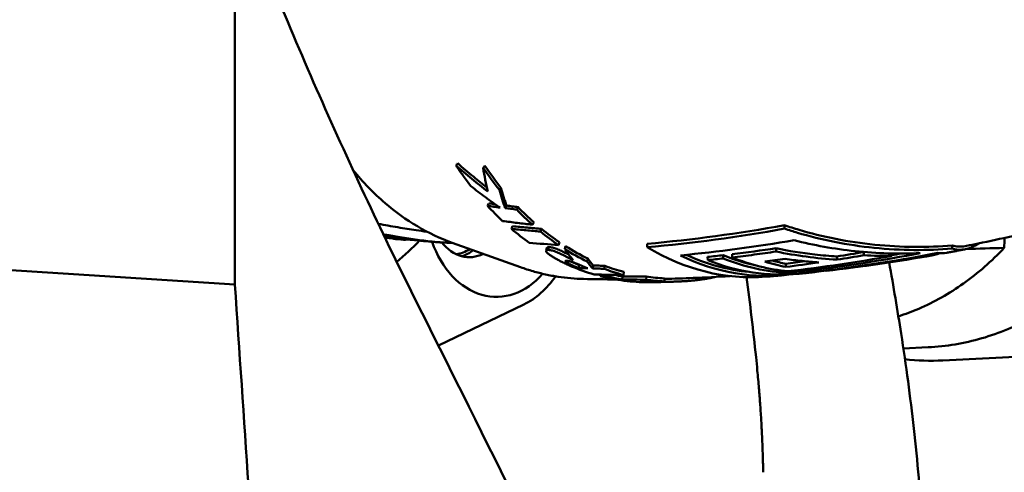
# Model space of a CAD drawing. Header units: millimetres. Extents: x 0 to 4878, y -120 to 1682.
# Tile 210 of 213: x 1216 to 1248, y 1319 to 1334. Entities that reach past the tile are written whole.
import ezdxf

# ---------------------------------------------------------------- set-up
doc = ezdxf.new("R2010")
doc.units = ezdxf.units.MM
doc.header["$LTSCALE"] = 2
doc.layers.add('Sichtbar (ISO)', color=7, linetype='Continuous', lineweight=50)

msp = doc.modelspace()

# ---------------------------------------------------------------- linework, layer by layer
at = {"layer": 'Sichtbar (ISO)'}
for p, q in [((1223.3564, 1325.1958), (1223.3564, 1337.9634)), ((1231.4366, 1329.0319), (1231.3819, 1328.9655)), ((1231.9578, 1328.322), (1231.9079, 1328.2491)), ((1231.5667, 1327.815), (1231.52, 1327.7376)), ((1232.1371, 1327.7427), (1232.0916, 1327.6645)), ((1232.51, 1327.6933), (1232.4652, 1327.6146)), ((1223.3564, 1325.1958), (1189.5385, 1327.3311)), ((1233.0159, 1327.2069), (1232.9757, 1327.1237)), ((1232.334, 1327.0757), (1232.2944, 1326.9915)), ((1233.2714, 1326.9892), (1233.2336, 1326.904)), ((1241.1218, 1326.9974), (1241.1204, 1327.1092)), ((1228.4596, 1326.6807), (1228.2106, 1326.7007)), ((1228.601, 1326.6578), (1228.8355, 1326.6389)), ((1228.8625, 1326.6373), (1228.8651, 1326.6723)), ((1229.3193, 1326.6116), (1228.8668, 1326.6479)), ((1230.381, 1326.5421), (1232.5933, 1325.7497)), ((1233.8521, 1326.5567), (1233.8197, 1326.4675)), ((1236.6824, 1326.3981), (1236.681, 1326.5084)), ((1233.4132, 1326.2863), (1233.4437, 1326.3767)), ((1234.048, 1326.4287), (1234.0174, 1326.3384)), ((1239.4293, 1326.0676), (1239.428, 1326.1727)), ((1240.8485, 1326.2571), (1240.8471, 1326.3625)), ((1243.6868, 1326.1397), (1243.6856, 1326.2414)), ((1244.5897, 1326.116), (1244.5888, 1326.1946)), ((1246.5398, 1326.3518), (1246.5385, 1326.4525)), ((1248.2262, 1326.3746), (1248.2263, 1326.3746)), ((1234.7627, 1326.0315), (1234.7387, 1325.9375)), ((1238.6385, 1325.9799), (1238.6371, 1326.0848)), ((1239.1442, 1326.0345), (1239.1429, 1326.1395)), ((1241.1691, 1325.7615), (1241.1678, 1325.8628)), ((1242.8188, 1325.9951), (1242.8176, 1326.0967)), ((1245.7944, 1326.1253), (1245.794, 1326.1577)), ((1234.4849, 1325.8231), (1234.4642, 1325.7273)), ((1234.9412, 1325.8068), (1234.9215, 1325.7108)), ((1235.3091, 1325.7964), (1235.2901, 1325.7002)), ((1235.9274, 1325.5964), (1235.9141, 1325.4984)), ((1241.2641, 1325.5683), (1241.2634, 1325.6244)), ((1242.461, 1325.6344), (1242.4609, 1325.6455)), ((1235.1688, 1325.5114), (1235.1622, 1325.4633)), ((1235.4037, 1325.5062), (1235.397, 1325.455)), ((1235.8836, 1325.4539), (1235.8751, 1325.3547)), ((1236.6565, 1325.4463), (1236.6499, 1325.3469)), ((1236.8921, 1325.2668), (1236.8921, 1325.2667)), ((1236.9506, 1325.2865), (1236.9509, 1325.2678)), ((1237.2438, 1325.3904), (1237.2427, 1325.2905)), ((1232.6965, 1324.5463), (1229.9328, 1323.2174)), ((1244.9624, 1323.1246), (1245.7653, 1323.1633)), ((1246.2411, 1322.7358), (1249.8838, 1322.9118))]:
    msp.add_line(p, q, dxfattribs=at)
for centre, major_axis, ratio, start_param, end_param in [((1237.3696, 1336.2307), (0.3033, -10.845), 0.7420657, 5.4173216, 5.5086236), ((1237.37, 1336.2312), (-0.3061, 10.9458), 0.7420657, 2.2757322, 2.3670274), ((1239.8443, 1337.7761), (-5.8868, -12.3729), 0.4663241, 5.7813656, 5.8544099), ((1236.6356, 1336.2174), (0.1874, -10.9524), 0.7470026, 5.5850208, 5.6595745), ((1237.3698, 1336.2311), (-0.323, 10.945), 0.7428362, 2.4549111, 2.5314073), ((1237.3695, 1336.2305), (0.3201, -10.8443), 0.7428362, 5.5965019, 5.6730033), ((1236.6356, 1336.2176), (0.1858, -10.9526), 0.7469104, 5.7012402, 5.7826787), ((1237.3698, 1336.2312), (-0.3325, 10.9448), 0.7434144, 2.5679714, 2.6496431), ((1237.3696, 1336.2307), (0.3295, -10.8443), 0.7434144, 5.7095621, 5.7912378), ((1228.4902, 1341.0612), (0.1507, -14.4039), 0.2125285, 6.2159628, 6.2569496), ((1223.8919, 1335.9776), (0.2216, -11.7979), 0.7464272, 0.5369135, 0.6396448), ((1228.6588, 1341.0695), (0.2403, -14.4326), 0.2127099, 6.219098, 6.2712853), ((1231.7896, 1327.8417), (0.0573, -3.0494), 0.7464272, 5.12844, 6.9844192), ((1230.9247, 1327.8255), (0.0329, -1.7497), 0.7464272, 5.5144014, 6.6194605), ((1243.9639, 1412.8784), (-16.1106, -85.6464), 0.7677636, 0.0757093, 0.0898674), ((1230.3922, 1327.8156), (0.031, -1.6497), 0.7464272, 0.0716735, 0.4464931), ((1230.3924, 1327.8155), (0.0329, -1.7497), 0.7464272, 0.2052251, 0.5091815), ((1238.5804, 1339.0396), (-3.2047, -13.7493), 0.352468, 5.9641553, 6.0377834), ((1237.3699, 1336.2316), (0.3403, -10.945), 0.7440268, 5.8175048, 5.9127003), ((1237.37, 1336.2319), (0.3372, -10.8453), 0.7440268, 5.8175066, 5.9126993), ((1239.9518, 1336.2792), (0.2038, -10.8522), 0.7464272, 5.8427015, 6.3293854), ((1234.2848, 1441.2838), (0.8556, -115.8206), 0.6654344, 0.099832, 0.1111707), ((1244.4975, 1340.3119), (0.7185, -14.0774), 0.9895844, 6.1734144, 6.1757594), ((1238.5978, 1340.3396), (-2.9413, -14.9682), 0.2657597, 6.0328548, 6.0881152), ((1240.4582, 1336.2887), (0.2032, -10.8184), 0.7464272, 5.9174908, 6.3672466), ((1240.4582, 1336.2887), (0.2013, -10.7183), 0.7464272, 5.9386732, 6.1981787), ((1233.0868, 1437.5851), (0.8464, -111.8647), 0.6654441, 0.0632742, 0.0700889), ((1240.9006, 1336.297), (0.2026, -10.7848), 0.7464272, 5.9732706, 6.3430612), ((1241.407, 1336.3065), (0.1999, -10.6416), 0.7464272, 5.9690838, 6.1068419), ((1241.407, 1336.3065), (0.2018, -10.7417), 0.7464272, 5.9720234, 6.2402202), ((1241.6924, 1336.3119), (0.2013, -10.7153), 0.7464272, 5.9712519, 6.2005106), ((1233.6111, 1439.4861), (0.8703, -113.9581), 0.6654474, 0.0792941, 0.087989), ((1242.1987, 1336.3214), (0.2003, -10.6644), 0.7464272, 6.0411628, 6.1283563), ((1242.1987, 1336.3214), (0.1984, -10.5642), 0.7464272, 6.0706791, 6.1269567), ((1234.2687, 1441.4344), (0.8663, -115.9719), 0.6654396, 0.0782874, 0.0862517), ((1234.2546, 1441.4584), (0.8918, -116.0968), 0.6654495, 0.078072, 0.0919381), ((1234.8138, 1442.414), (0.8849, -117.1308), 0.6654437, 0.0710855, 0.1143934), ((1234.2991, 1441.3183), (0.8291, -115.9562), 0.6654194, 0.0998914, 0.1112168), ((1244.4896, 1340.3467), (0.7271, -14.2128), 0.9895841, 6.174508, 6.2386503), ((1236.6355, 1336.2177), (0.1834, -10.9528), 0.7466813, 5.9633583, 6.0555708), ((1235.2804, 1328.3019), (-12.0025, 0.3216), 0.2165958, 1.5085439, 1.5334863), ((1237.3697, 1336.2313), (0.3479, -10.9443), 0.7449143, 5.9828377, 6.0611888), ((1237.3697, 1336.2311), (0.3448, -10.8443), 0.7449143, 5.9828373, 6.0611893), ((1241.407, 1336.3065), (0.2018, -10.7417), 0.7464272, 0.0278826, 0.1066357), ((1231.7896, 1327.8417), (0.0657, -3.4994), 0.7464272, 0.32933, 0.8063133), ((1234.6644, 1336.1799), (0.203, -10.8104), 0.7464272, 6.2534392, 6.2534409), ((1239.1963, 1420.5897), (-6.5301, -94.9622), 0.7678136, 0.0315394, 0.0444709), ((1235.3237, 1325.8551), (-4.5677, 0.1581), 0.0869452, 1.5384484, 1.5898559), ((1236.8064, 1336.2204), (0.2221, -10.9515), 0.7463334, 6.0827833, 6.1418659), ((1236.8065, 1336.2206), (0.2201, -10.8518), 0.7463334, 6.110397, 6.141865), ((1238.852, 1405.8487), (-5.9897, -80.3557), 0.8099038, 0.0462107, 0.0580762), ((1238.7804, 1406.0484), (-5.7713, -80.467), 0.8089275, 0.0440887, 0.0559256), ((1237.1451, 1405.9053), (-2.2844, -80.6008), 0.811149, 0.0245581, 0.0364173), ((1236.8064, 1336.2205), (0.2222, -10.9517), 0.7464213, 6.2144734, 6.2736742), ((1237.3697, 1336.2312), (0.3523, -10.9442), 0.7458914, 6.1518592, 6.2245196), ((1237.3697, 1336.2313), (0.349, -10.8443), 0.7458914, 6.1518595, 6.2245192), ((1236.8398, 1325.3611), (-2.2505, -0.0353), 0.0422659, 1.5147404, 1.6195157), ((1235.3443, 1408.6131), (1.4847, -83.3476), 0.8044418, 0.0009399, 0.0016621), ((1235.3443, 1408.6131), (1.4847, -83.3476), 0.8044418, 0.001817, 0.0088334)]:
    msp.add_ellipse(centre, major_axis=major_axis, ratio=ratio, start_param=start_param, end_param=end_param, dxfattribs=at)
for points, knots in [([(1223.3564, 1337.9634), (1224.2852, 1335.5116), (1225.2695, 1333.143), (1227.3086, 1328.5573), (1228.3758, 1326.3184), (1229.4588, 1324.1623)], [-1.9121213, -1.9121213, -1.9121213, -1.9121213, -0.9646412, -0.9646412, -0.0000025, -0.0000025, -0.0000025, -0.0000025]), ([(1246.963, 1326.434), (1247.7092, 1326.5805), (1248.4465, 1326.7408), (1249.8998, 1327.0871), (1250.6158, 1327.273), (1252.0233, 1327.6681), (1252.7149, 1327.8772), (1254.0709, 1328.316), (1254.7353, 1328.5458), (1256.0348, 1329.023), (1256.6697, 1329.2705), (1257.289, 1329.5254)], [7.99366249, 7.99366249, 7.99366249, 7.99366249, 8.02403776, 8.02403776, 8.05441303, 8.05441303, 8.0847883, 8.0847883, 8.11516357, 8.11516357, 8.14553884, 8.14553884, 8.14553884, 8.14553884]), ([(1230.5609, 1329.1103), (1230.5515, 1329.0995), (1230.5422, 1329.0886), (1230.5235, 1329.0667), (1230.5142, 1329.0558), (1230.5049, 1329.0449)], [-0.0099994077, -0.0099994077, -0.0099994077, -0.0099994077, -0.0050042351, -0.0050042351, -0.000012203, -0.000012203, -0.000012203, -0.000012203]), ([(1230.5049, 1329.0449), (1230.5813, 1328.9282), (1230.6596, 1328.8137), (1230.8195, 1328.5892), (1230.9012, 1328.4792), (1230.9847, 1328.3715)], [0, 0, 0, 0, 0.046302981, 0.046302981, 0.092593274, 0.092593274, 0.092593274, 0.092593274]), ([(1230.5049, 1329.0449), (1230.6717, 1328.8962), (1230.8413, 1328.7509), (1231.1851, 1328.4679), (1231.3593, 1328.3302), (1231.5359, 1328.1962)], [0, 0, 0, 0, 0.0670628, 0.0670628, 0.13388344, 0.13388344, 0.13388344, 0.13388344]), ([(1231.502, 1328.3332), (1231.3551, 1328.4458), (1231.2099, 1328.561), (1230.8954, 1328.8191), (1230.7268, 1328.963), (1230.5609, 1329.1103)], [0.01057323, 0.01057323, 0.01057323, 0.01057323, 0.06632623, 0.06632623, 0.13289306, 0.13289306, 0.13289306, 0.13289306]), ([(1230.381, 1326.5421), (1229.6085, 1326.8188), (1228.8736, 1327.2555), (1227.8426, 1328.1423), (1227.4964, 1328.5), (1227.1768, 1328.8928)], [4.98006559, 4.98006559, 4.98006559, 4.98006559, 5.29212931, 5.29212931, 5.46550999, 5.46550999, 5.46550999, 5.46550999]), ([(1231.5359, 1328.1962), (1231.5043, 1328.3186), (1231.4756, 1328.4441), (1231.4243, 1328.7006), (1231.4016, 1328.8317), (1231.3819, 1328.9655)], [0.00000241, 0.00000241, 0.00000241, 0.00000241, 0.06120106, 0.06120106, 0.12239629, 0.12239629, 0.12239629, 0.12239629]), ([(1231.9295, 1327.6779), (1231.7684, 1327.7871), (1231.6091, 1327.8995), (1231.294, 1328.1308), (1231.1383, 1328.2497), (1230.9847, 1328.3715)], [0.00000846, 0.00000846, 0.00000846, 0.00000846, 0.05893918, 0.05893918, 0.11799617, 0.11799617, 0.11799617, 0.11799617]), ([(1232.1371, 1327.7427), (1232.1371, 1327.7428), (1232.1371, 1327.7428), (1232.137, 1327.7429), (1232.137, 1327.743), (1232.1369, 1327.7431), (1232.1369, 1327.7431), (1232.1369, 1327.7432), (1232.1368, 1327.7433), (1232.1368, 1327.7436), (1232.1368, 1327.7437), (1232.1366, 1327.7442), (1232.1365, 1327.7445), (1232.136, 1327.7457), (1232.1358, 1327.7463), (1232.1351, 1327.7485), (1232.1346, 1327.7499), (1232.1332, 1327.7537), (1232.1311, 1327.7594), (1232.129, 1327.7654), (1232.1269, 1327.7714), (1232.1206, 1327.789), (1232.1165, 1327.8006), (1232.1043, 1327.8356), (1232.0963, 1327.8591), (1232.0726, 1327.9299), (1232.0572, 1327.9776), (1232.0124, 1328.1224), (1231.9842, 1328.2212), (1231.9578, 1328.322)], [0.00000073, 0.00000073, 0.00000073, 0.00000073, 0.0000251, 0.0000251, 0.00004925, 0.00004925, 0.00007571, 0.00007571, 0.00012671, 0.00012671, 0.00021474, 0.00021474, 0.00038098, 0.00038098, 0.00063817, 0.00063817, 0.00116624, 0.00116624, 0.00201666, 0.00201666, 0.00992118, 0.00992118, 0.02512385, 0.02512385, 0.05552668, 0.05552668, 0.11631748, 0.11631748, 0.23790549, 0.23790549, 0.23790549, 0.23790549]), ([(1231.7742, 1327.7845), (1231.7731, 1327.7847), (1231.772, 1327.7848), (1231.7028, 1327.7948), (1231.6348, 1327.8048), (1231.5667, 1327.815)], [0.026188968, 0.026188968, 0.026188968, 0.026188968, 0.026614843, 0.026614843, 0.053224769, 0.053224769, 0.053224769, 0.053224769]), ([(1231.52, 1327.7376), (1231.5882, 1327.7273), (1231.6564, 1327.7172), (1231.7929, 1327.6973), (1231.8612, 1327.6875), (1231.9295, 1327.6779)], [0.000001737, 0.000001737, 0.000001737, 0.000001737, 0.026641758, 0.026641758, 0.053278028, 0.053278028, 0.053278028, 0.053278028]), ([(1232.0916, 1327.6645), (1232.1538, 1327.656), (1232.2161, 1327.6475), (1232.3406, 1327.6309), (1232.4029, 1327.6227), (1232.4652, 1327.6146)], [0.00000276, 0.00000276, 0.00000276, 0.00000276, 0.024246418, 0.024246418, 0.048489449, 0.048489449, 0.048489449, 0.048489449]), ([(1232.51, 1327.6933), (1232.4478, 1327.7013), (1232.3857, 1327.7094), (1232.2614, 1327.7258), (1232.1993, 1327.7342), (1232.1371, 1327.7427)], [0.00001022, 0.00001022, 0.00001022, 0.00001022, 0.024221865, 0.024221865, 0.04844073, 0.04844073, 0.04844073, 0.04844073]), ([(1232.9757, 1327.1237), (1232.8145, 1327.1423), (1232.6533, 1327.1616), (1232.3314, 1327.202), (1232.1706, 1327.2229), (1232.01, 1327.2447)], [0.00000101, 0.00000101, 0.00000101, 0.00000101, 0.06210365, 0.06210365, 0.12420639, 0.12420639, 0.12420639, 0.12420639]), ([(1229.5656, 1326.9003), (1229.4511, 1326.9137), (1229.3347, 1326.929), (1229.0204, 1326.9739), (1228.8222, 1327.006), (1228.6256, 1327.0403)], [0.316799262, 0.316799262, 0.316799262, 0.316799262, 0.352381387, 0.352381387, 0.412496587, 0.412496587, 0.412496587, 0.412496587]), ([(1232.2944, 1326.9915), (1232.4507, 1326.9754), (1232.6072, 1326.9601), (1232.9202, 1326.931), (1233.0769, 1326.9172), (1233.2336, 1326.904)], [0.00000189, 0.00000189, 0.00000189, 0.00000189, 0.06167322, 0.06167322, 0.12334439, 0.12334439, 0.12334439, 0.12334439]), ([(1233.2714, 1326.9892), (1233.115, 1327.0022), (1232.9586, 1327.0159), (1232.6462, 1327.0447), (1232.49, 1327.0598), (1232.334, 1327.0757)], [0.00001106, 0.00001106, 0.00001106, 0.00001106, 0.06161304, 0.06161304, 0.12322173, 0.12322173, 0.12322173, 0.12322173]), ([(1246.5385, 1326.4525), (1245.7559, 1326.3886), (1244.8944, 1326.3903), (1243.1885, 1326.5638), (1242.3441, 1326.7358), (1241.4359, 1327.0057), (1241.2789, 1327.0557), (1241.1204, 1327.1092)], [-1.70724149, -1.70724149, -1.70724149, -1.70724149, -1.46933663, -1.46933663, -1.23143177, -1.23143177, -1.18258096, -1.18258096, -1.18258096, -1.18258096]), ([(1246.5398, 1326.3518), (1245.7493, 1326.2872), (1244.8792, 1326.289), (1243.1562, 1326.4645), (1242.3033, 1326.6383), (1241.4037, 1326.9058), (1241.2634, 1326.9502), (1241.1218, 1326.9974)], [-1.7242395, -1.7242395, -1.7242395, -1.7242395, -1.48394782, -1.48394782, -1.24365615, -1.24365615, -1.19991238, -1.19991238, -1.19991238, -1.19991238]), ([(1228.1736, 1326.7776), (1228.2508, 1326.7659), (1228.3294, 1326.7537), (1228.5921, 1326.7131), (1228.7787, 1326.6844), (1228.9657, 1326.6578)], [0.990469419, 0.990469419, 0.990469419, 0.990469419, 1.015278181, 1.015278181, 1.072252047, 1.072252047, 1.072252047, 1.072252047]), ([(1228.2047, 1326.7131), (1228.23, 1326.7104), (1228.2559, 1326.7075), (1228.3057, 1326.7021), (1228.3337, 1326.699), (1228.3736, 1326.6945), (1228.3862, 1326.6931), (1228.4099, 1326.6905), (1228.4144, 1326.69), (1228.4214, 1326.6892), (1228.4229, 1326.689), (1228.4264, 1326.6886), (1228.4279, 1326.6885), (1228.4305, 1326.6882), (1228.4313, 1326.6881), (1228.4331, 1326.6879), (1228.434, 1326.6878), (1228.4349, 1326.6877)], [0.129630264, 0.129630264, 0.129630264, 0.129630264, 0.138483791, 0.138483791, 0.145977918, 0.145977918, 0.150831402, 0.150831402, 0.15354973, 0.15354973, 0.155471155, 0.155471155, 0.15667862, 0.15667862, 0.157278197, 0.157278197, 0.157944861, 0.157944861, 0.157944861, 0.157944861]), ([(1228.702, 1326.6633), (1228.6977, 1326.6645), (1228.6897, 1326.6661), (1228.6668, 1326.6703), (1228.652, 1326.6728), (1228.6176, 1326.6783), (1228.5983, 1326.6812), (1228.5583, 1326.6869), (1228.5379, 1326.6897), (1228.5182, 1326.6922)], [0.000001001, 0.000001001, 0.000001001, 0.000001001, 0.005993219, 0.005993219, 0.012141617, 0.012141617, 0.018295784, 0.018295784, 0.024399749, 0.024399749, 0.024399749, 0.024399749]), ([(1228.5606, 1326.6614), (1228.5634, 1326.6611), (1228.5691, 1326.6605), (1228.5868, 1326.659), (1228.5934, 1326.6585), (1228.601, 1326.6578)], [0.000001, 0.000001, 0.000001, 0.000001, 0.0039924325, 0.0039924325, 0.0058052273, 0.0058052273, 0.0058052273, 0.0058052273]), ([(1230.3899, 1326.5389), (1230.1907, 1326.5423), (1229.968, 1326.5563), (1229.5552, 1326.5969), (1229.3709, 1326.6194), (1229.0005, 1326.6711), (1228.8144, 1326.7003), (1228.6301, 1326.7313)], [0.22842045, 0.22842045, 0.22842045, 0.22842045, 0.31293257, 0.31293257, 0.37637453, 0.37637453, 0.44004719, 0.44004719, 0.44004719, 0.44004719]), ([(1228.8661, 1326.6373), (1228.8661, 1326.6373), (1228.8659, 1326.6373), (1228.865, 1326.6373), (1228.8645, 1326.6373), (1228.8638, 1326.6373), (1228.864, 1326.6373), (1228.8635, 1326.6373), (1228.8633, 1326.6373), (1228.863, 1326.6373), (1228.8628, 1326.6373), (1228.8626, 1326.6373), (1228.8626, 1326.6373), (1228.8625, 1326.6373)], [0.0316926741, 0.0316926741, 0.0316926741, 0.0316926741, 0.0324009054, 0.0324009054, 0.0330704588, 0.0330704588, 0.0337221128, 0.0337221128, 0.0339954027, 0.0339954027, 0.034384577, 0.034384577, 0.0344485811, 0.0344485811, 0.0344485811, 0.0344485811]), ([(1228.9657, 1326.6578), (1229.2482, 1326.6176), (1229.4925, 1326.5903), (1229.7959, 1326.5646), (1229.8923, 1326.5581), (1229.9805, 1326.5537)], [0.00000131, 0.00000131, 0.00000131, 0.00000131, 0.08569559, 0.08569559, 0.13088071, 0.13088071, 0.13088071, 0.13088071]), ([(1230.3244, 1326.5404), (1230.3015, 1326.541), (1230.2785, 1326.5417), (1230.2326, 1326.5431), (1230.2097, 1326.5439), (1230.1638, 1326.5456), (1230.1409, 1326.5465), (1230.095, 1326.5484), (1230.0721, 1326.5494), (1230.0263, 1326.5514), (1230.0034, 1326.5525), (1229.9805, 1326.5537)], [4.738510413, 4.738510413, 4.738510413, 4.738510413, 4.741897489, 4.741897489, 4.745284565, 4.745284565, 4.748671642, 4.748671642, 4.752058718, 4.752058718, 4.755445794, 4.755445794, 4.755445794, 4.755445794]), ([(1241.4377, 1326.6234), (1242.0615, 1326.4641), (1242.7296, 1326.3406), (1244.1152, 1326.1938), (1244.8334, 1326.1764), (1245.5087, 1326.2063)], [-5.29261656, -5.29261656, -5.29261656, -5.29261656, -5.10470004, -5.10470004, -4.90603326, -4.90603326, -4.90603326, -4.90603326]), ([(1247.3917, 1326.5205), (1247.3223, 1326.4722), (1247.2518, 1326.4319), (1246.9631, 1326.3048), (1246.7419, 1326.2947), (1246.5398, 1326.3518)], [-5.12515818, -5.12515818, -5.12515818, -5.12515818, -5.0468966, -5.0468966, -4.80660492, -4.80660492, -4.80660492, -4.80660492]), ([(1234.2383, 1325.7773), (1234.2076, 1325.7903), (1234.1779, 1325.8032), (1234.1494, 1325.8159), (1234.1332, 1325.8231), (1234.1173, 1325.8302), (1234.1018, 1325.8373), (1234.09, 1325.8427), (1234.0783, 1325.848), (1234.0669, 1325.8533), (1234.0404, 1325.8656), (1234.015, 1325.8777), (1233.9906, 1325.8895), (1233.9875, 1325.891), (1233.9844, 1325.8925), (1233.9813, 1325.894), (1233.9602, 1325.9043), (1233.9398, 1325.9144), (1233.9201, 1325.9243), (1233.9047, 1325.9321), (1233.8897, 1325.9397), (1233.8752, 1325.9473), (1233.8684, 1325.9508), (1233.8617, 1325.9543), (1233.855, 1325.9578), (1233.8342, 1325.9687), (1233.8143, 1325.9794), (1233.7951, 1325.9899), (1233.7907, 1325.9923), (1233.7863, 1325.9947), (1233.782, 1325.9971), (1233.7676, 1326.005), (1233.7536, 1326.0129), (1233.7401, 1326.0206), (1233.7264, 1326.0283), (1233.7133, 1326.0359), (1233.7006, 1326.0434), (1233.6969, 1326.0456), (1233.6932, 1326.0477), (1233.6896, 1326.0499), (1233.6734, 1326.0595), (1233.658, 1326.0688), (1233.6434, 1326.078), (1233.6388, 1326.0808), (1233.6343, 1326.0836), (1233.6299, 1326.0864), (1233.62, 1326.0926), (1233.6105, 1326.0987), (1233.6013, 1326.1047), (1233.5902, 1326.112), (1233.5795, 1326.1191), (1233.5692, 1326.126), (1233.5673, 1326.1273), (1233.5655, 1326.1286), (1233.5636, 1326.1299), (1233.5518, 1326.138), (1233.5406, 1326.1459), (1233.5301, 1326.1536), (1233.5261, 1326.1566), (1233.5221, 1326.1595), (1233.5182, 1326.1625), (1233.5122, 1326.1669), (1233.5065, 1326.1713), (1233.5011, 1326.1755), (1233.4923, 1326.1824), (1233.4841, 1326.1891), (1233.4766, 1326.1955), (1233.4687, 1326.2022), (1233.4615, 1326.2087), (1233.455, 1326.2149), (1233.4514, 1326.2183), (1233.448, 1326.2217), (1233.4448, 1326.225), (1233.4424, 1326.2275), (1233.44, 1326.23), (1233.4378, 1326.2325), (1233.432, 1326.2389), (1233.4272, 1326.2449), (1233.4233, 1326.2506), (1233.42, 1326.2554), (1233.4174, 1326.26), (1233.4156, 1326.2642), (1233.4145, 1326.2668), (1233.4137, 1326.2692), (1233.4131, 1326.2715), (1233.4125, 1326.2739), (1233.4121, 1326.2762), (1233.4121, 1326.2784), (1233.412, 1326.2817), (1233.4125, 1326.2847), (1233.4136, 1326.2874), (1233.414, 1326.2885), (1233.4146, 1326.2896), (1233.4153, 1326.2907), (1233.4173, 1326.2937), (1233.4201, 1326.2963), (1233.4239, 1326.2985), (1233.4248, 1326.299), (1233.4258, 1326.2996), (1233.4268, 1326.3), (1233.4315, 1326.3022), (1233.4372, 1326.3039), (1233.4439, 1326.3052), (1233.4521, 1326.3068), (1233.4618, 1326.3078), (1233.4732, 1326.308)], [0, 0, 0, 0, 0.03987075, 0.03987075, 0.03987075, 0.0625, 0.0625, 0.0625, 0.07981482, 0.07981482, 0.07981482, 0.11989582, 0.11989582, 0.11989582, 0.125, 0.125, 0.125, 0.16007309, 0.16007309, 0.16007309, 0.1875, 0.1875, 0.1875, 0.20033184, 0.20033184, 0.20033184, 0.24068322, 0.24068322, 0.24068322, 0.25, 0.25, 0.25, 0.28112099, 0.28112099, 0.28112099, 0.3125, 0.3125, 0.3125, 0.3216649, 0.3216649, 0.3216649, 0.3623744, 0.3623744, 0.3623744, 0.375, 0.375, 0.375, 0.40319056, 0.40319056, 0.40319056, 0.4375, 0.4375, 0.4375, 0.4439, 0.4439, 0.4439, 0.48424524, 0.48424524, 0.48424524, 0.5, 0.5, 0.5, 0.52397679, 0.52397679, 0.52397679, 0.5625, 0.5625, 0.5625, 0.60261232, 0.60261232, 0.60261232, 0.625, 0.625, 0.625, 0.64231018, 0.64231018, 0.64231018, 0.6875, 0.6875, 0.6875, 0.72653428, 0.72653428, 0.72653428, 0.75, 0.75, 0.75, 0.7746639, 0.7746639, 0.7746639, 0.8125, 0.8125, 0.8125, 0.82850329, 0.82850329, 0.82850329, 0.875, 0.875, 0.875, 0.88638375, 0.88638375, 0.88638375, 0.9375, 0.9375, 0.9375, 0.99999927, 0.99999927, 0.99999927, 0.99999927]), ([(1233.5041, 1326.3985), (1233.4928, 1326.3983), (1233.4832, 1326.3974), (1233.475, 1326.3958), (1233.4669, 1326.3943), (1233.4602, 1326.3922), (1233.4551, 1326.3893), (1233.4511, 1326.3871), (1233.4481, 1326.3844), (1233.446, 1326.3813), (1233.4454, 1326.3804), (1233.4449, 1326.3794), (1233.4444, 1326.3784), (1233.4442, 1326.3779), (1233.4439, 1326.3773), (1233.4437, 1326.3767)], [0, 0, 0, 0, 0.0625, 0.0625, 0.0625, 0.125, 0.125, 0.125, 0.17326657, 0.17326657, 0.17326657, 0.1875, 0.1875, 0.1875, 0.19551426, 0.19551426, 0.19551426, 0.19551426]), ([(1233.5041, 1326.3985), (1233.4989, 1326.3834), (1233.4938, 1326.3684), (1233.4835, 1326.3382), (1233.4784, 1326.3231), (1233.4732, 1326.308)], [-0.010000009, -0.010000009, -0.010000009, -0.010000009, -0.00500001, -0.00500001, -0.000000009, -0.000000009, -0.000000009, -0.000000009]), ([(1233.4732, 1326.308), (1233.4903, 1326.3085), (1233.5085, 1326.3077), (1233.5277, 1326.3057), (1233.547, 1326.3036), (1233.5674, 1326.3002), (1233.5889, 1326.2955), (1233.6104, 1326.2908), (1233.633, 1326.2847), (1233.6564, 1326.2772), (1233.6798, 1326.2698), (1233.7041, 1326.2611), (1233.7289, 1326.2515), (1233.7536, 1326.2418), (1233.7787, 1326.2312), (1233.8041, 1326.22), (1233.8295, 1326.2088), (1233.855, 1326.197), (1233.8806, 1326.1848), (1233.9063, 1326.1726), (1233.932, 1326.16), (1233.9581, 1326.1471), (1233.9842, 1326.1341), (1234.0107, 1326.1208), (1234.0377, 1326.1071), (1234.0646, 1326.0935), (1234.092, 1326.0795), (1234.1199, 1326.0653), (1234.1478, 1326.051), (1234.1762, 1326.0365), (1234.2053, 1326.0217), (1234.2343, 1326.0069), (1234.264, 1325.9919), (1234.2943, 1325.9767)], [0, 0, 0, 0, 0.0909093, 0.0909093, 0.0909093, 0.1818181, 0.1818181, 0.1818181, 0.2727268, 0.2727268, 0.2727268, 0.3636355, 0.3636355, 0.3636355, 0.4545443, 0.4545443, 0.4545443, 0.545453, 0.545453, 0.545453, 0.6363617, 0.6363617, 0.6363617, 0.7272705, 0.7272705, 0.7272705, 0.8181792, 0.8181792, 0.8181792, 0.9090879, 0.9090879, 0.9090879, 1, 1, 1, 1]), ([(1234.1452, 1326.1587), (1234.1181, 1326.1726), (1234.0914, 1326.1862), (1234.0652, 1326.1995), (1234.0385, 1326.213), (1234.0122, 1326.2262), (1233.9863, 1326.2391), (1233.9604, 1326.2519), (1233.9349, 1326.2644), (1233.9094, 1326.2765), (1233.884, 1326.2885), (1233.8586, 1326.3002), (1233.8334, 1326.3113), (1233.8083, 1326.3224), (1233.7833, 1326.3329), (1233.7587, 1326.3425), (1233.7341, 1326.3521), (1233.71, 1326.3607), (1233.6867, 1326.368), (1233.6633, 1326.3754), (1233.6409, 1326.3815), (1233.6195, 1326.3861), (1233.5981, 1326.3908), (1233.5778, 1326.3941), (1233.5585, 1326.3962), (1233.5393, 1326.3982), (1233.5212, 1326.399), (1233.5041, 1326.3985)], [0.18336961, 0.18336961, 0.18336961, 0.18336961, 0.27273181, 0.27273181, 0.27273181, 0.36364182, 0.36364182, 0.36364182, 0.45455184, 0.45455184, 0.45455184, 0.54546186, 0.54546186, 0.54546186, 0.63637188, 0.63637188, 0.63637188, 0.7272819, 0.7272819, 0.7272819, 0.81819191, 0.81819191, 0.81819191, 0.90910193, 0.90910193, 0.90910193, 1, 1, 1, 1]), ([(1240.8485, 1326.2571), (1240.6122, 1326.2221), (1240.3757, 1326.1888), (1239.9027, 1326.1257), (1239.666, 1326.0958), (1239.4293, 1326.0676)], [-0.21422283, -0.21422283, -0.21422283, -0.21422283, -0.10711184, -0.10711184, -0.000001, -0.000001, -0.000001, -0.000001]), ([(1242.8176, 1326.0967), (1242.5796, 1326.112), (1242.3405, 1326.1329), (1241.6784, 1326.2088), (1241.257, 1326.2779), (1240.8471, 1326.3625)], [-1.56424817, -1.56424817, -1.56424817, -1.56424817, -1.49772244, -1.49772244, -1.37943619, -1.37943619, -1.37943619, -1.37943619]), ([(1242.8188, 1325.9951), (1242.4873, 1326.0157), (1242.1565, 1326.0479), (1241.4992, 1326.1353), (1241.1727, 1326.1904), (1240.8485, 1326.2571)], [-0.20071747, -0.20071747, -0.20071747, -0.20071747, -0.100163, -0.100163, -0.00000218, -0.00000218, -0.00000218, -0.00000218]), ([(1245.5087, 1326.2063), (1244.3221, 1325.9789), (1243.1377, 1325.7931), (1241.7324, 1325.6209), (1241.4979, 1325.5938), (1241.2641, 1325.5683)], [-6.0124692, -6.0124692, -6.0124692, -6.0124692, -5.51822151, -5.51822151, -5.41896769, -5.41896769, -5.41896769, -5.41896769]), ([(1241.8322, 1325.5732), (1242.0643, 1325.5985), (1242.297, 1325.6254), (1243.7023, 1325.7975), (1244.8884, 1325.9835), (1246.0768, 1326.2112)], [-13.53394027, -13.53394027, -13.53394027, -13.53394027, -13.43540674, -13.43540674, -12.94046322, -12.94046322, -12.94046322, -12.94046322]), ([(1248.2262, 1326.3746), (1247.8158, 1325.9421), (1247.3746, 1325.5584), (1246.4482, 1324.8996), (1245.9626, 1324.6242), (1245.2422, 1324.3143), (1245.023, 1324.2322), (1244.8015, 1324.161)], [-1.49394858, -1.49394858, -1.49394858, -1.49394858, -1.28343116, -1.28343116, -1.07320139, -1.07320139, -0.98299016, -0.98299016, -0.98299016, -0.98299016]), ([(1246.3646, 1326.2181), (1246.4049, 1326.2256), (1246.4453, 1326.2331), (1246.5259, 1326.2481), (1246.5661, 1326.2557), (1246.6466, 1326.271), (1246.6869, 1326.2786), (1246.7673, 1326.294), (1246.8074, 1326.3018), (1246.8877, 1326.3173), (1246.9279, 1326.3252), (1246.968, 1326.333)], [7.985323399, 7.985323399, 7.985323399, 7.985323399, 7.9869524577, 7.9869524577, 7.9885815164, 7.9885815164, 7.9902105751, 7.9902105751, 7.9918396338, 7.9918396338, 7.9934686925, 7.9934686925, 7.9934686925, 7.9934686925]), ([(1234.0887, 1325.9555), (1234.0828, 1325.9559), (1234.0775, 1325.9561), (1234.0725, 1325.9561), (1234.0698, 1325.9561), (1234.0673, 1325.9561), (1234.0649, 1325.9561), (1234.0625, 1325.956), (1234.0603, 1325.9559), (1234.0582, 1325.9558), (1234.0543, 1325.9555), (1234.0509, 1325.9551), (1234.048, 1325.9544), (1234.0435, 1325.9534), (1234.0402, 1325.9521), (1234.0382, 1325.9502), (1234.037, 1325.9491), (1234.0363, 1325.9479), (1234.0361, 1325.9464), (1234.036, 1325.9454), (1234.0361, 1325.9444), (1234.0365, 1325.9432), (1234.0367, 1325.9425), (1234.0371, 1325.9416), (1234.0375, 1325.9408), (1234.0387, 1325.9387), (1234.0405, 1325.9364), (1234.0428, 1325.9338), (1234.0446, 1325.9319), (1234.0468, 1325.9299), (1234.0494, 1325.9277), (1234.0514, 1325.926), (1234.0536, 1325.9242), (1234.0561, 1325.9224), (1234.057, 1325.9217), (1234.0579, 1325.921), (1234.0588, 1325.9204), (1234.0623, 1325.9178), (1234.0661, 1325.9152), (1234.0702, 1325.9125), (1234.0718, 1325.9114), (1234.0735, 1325.9103), (1234.0753, 1325.9092), (1234.0779, 1325.9075), (1234.0806, 1325.9058), (1234.0835, 1325.9041), (1234.0885, 1325.901), (1234.0938, 1325.8979), (1234.0994, 1325.8947), (1234.1046, 1325.8917), (1234.11, 1325.8887), (1234.1156, 1325.8856), (1234.1197, 1325.8833), (1234.1239, 1325.8811), (1234.1282, 1325.8788), (1234.1303, 1325.8777), (1234.1324, 1325.8765), (1234.1345, 1325.8754), (1234.1411, 1325.8719), (1234.148, 1325.8684), (1234.1552, 1325.8647), (1234.1572, 1325.8636), (1234.1593, 1325.8626), (1234.1614, 1325.8615), (1234.1667, 1325.8589), (1234.172, 1325.8562), (1234.1776, 1325.8534), (1234.1845, 1325.85), (1234.1917, 1325.8465), (1234.1991, 1325.8429), (1234.2082, 1325.8385), (1234.2176, 1325.834), (1234.2274, 1325.8294), (1234.232, 1325.8273), (1234.2366, 1325.8251), (1234.2413, 1325.8229), (1234.2458, 1325.8208), (1234.2504, 1325.8187), (1234.2551, 1325.8166), (1234.2658, 1325.8117), (1234.277, 1325.8066), (1234.2886, 1325.8014), (1234.2975, 1325.7975), (1234.3067, 1325.7934), (1234.3161, 1325.7892), (1234.3243, 1325.7857), (1234.3326, 1325.7821), (1234.3411, 1325.7784), (1234.344, 1325.7771), (1234.3468, 1325.7759), (1234.3497, 1325.7747), (1234.3613, 1325.7697), (1234.3732, 1325.7647), (1234.3855, 1325.7595), (1234.3901, 1325.7576), (1234.3948, 1325.7556), (1234.3995, 1325.7537), (1234.4074, 1325.7504), (1234.4155, 1325.7471), (1234.4237, 1325.7437), (1234.4368, 1325.7383), (1234.4503, 1325.7329), (1234.4642, 1325.7273)], [0, 0, 0, 0, 0.04042891, 0.04042891, 0.04042891, 0.0625, 0.0625, 0.0625, 0.08406558, 0.08406558, 0.08406558, 0.125, 0.125, 0.125, 0.1875, 0.1875, 0.1875, 0.22427406, 0.22427406, 0.22427406, 0.25, 0.25, 0.25, 0.2675799, 0.2675799, 0.2675799, 0.3125, 0.3125, 0.3125, 0.34710309, 0.34710309, 0.34710309, 0.375, 0.375, 0.375, 0.38501063, 0.38501063, 0.38501063, 0.42262535, 0.42262535, 0.42262535, 0.4375, 0.4375, 0.4375, 0.46017003, 0.46017003, 0.46017003, 0.5, 0.5, 0.5, 0.53627644, 0.53627644, 0.53627644, 0.5625, 0.5625, 0.5625, 0.57497181, 0.57497181, 0.57497181, 0.61384774, 0.61384774, 0.61384774, 0.625, 0.625, 0.625, 0.65271962, 0.65271962, 0.65271962, 0.6875, 0.6875, 0.6875, 0.7302158, 0.7302158, 0.7302158, 0.75, 0.75, 0.75, 0.76887245, 0.76887245, 0.76887245, 0.8125, 0.8125, 0.8125, 0.84607289, 0.84607289, 0.84607289, 0.875, 0.875, 0.875, 0.88462607, 0.88462607, 0.88462607, 0.92313523, 0.92313523, 0.92313523, 0.9375, 0.9375, 0.9375, 0.9615822, 0.9615822, 0.9615822, 1, 1, 1, 1]), ([(1234.7631, 1325.7161), (1234.7498, 1325.7213), (1234.7367, 1325.7265), (1234.7238, 1325.7316), (1234.7131, 1325.7359), (1234.7025, 1325.7401), (1234.6921, 1325.7443), (1234.677, 1325.7503), (1234.6623, 1325.7563), (1234.648, 1325.7621), (1234.6407, 1325.7651), (1234.6335, 1325.768), (1234.6264, 1325.7709), (1234.6213, 1325.773), (1234.6163, 1325.775), (1234.6114, 1325.7771), (1234.5992, 1325.7821), (1234.5873, 1325.787), (1234.5756, 1325.7918), (1234.5722, 1325.7932), (1234.5688, 1325.7946), (1234.5655, 1325.796), (1234.5571, 1325.7995), (1234.5488, 1325.8029), (1234.5406, 1325.8063), (1234.5298, 1325.8108), (1234.5192, 1325.8152), (1234.5088, 1325.8195), (1234.4966, 1325.8246), (1234.4846, 1325.8296), (1234.4729, 1325.8344), (1234.4671, 1325.8369), (1234.4614, 1325.8392), (1234.4557, 1325.8416), (1234.4505, 1325.8438), (1234.4453, 1325.8459), (1234.4401, 1325.848), (1234.4285, 1325.8528), (1234.4171, 1325.8575), (1234.4059, 1325.8621), (1234.3958, 1325.8662), (1234.3858, 1325.8702), (1234.3761, 1325.8742), (1234.3702, 1325.8765), (1234.3645, 1325.8788), (1234.3587, 1325.8811), (1234.354, 1325.883), (1234.3492, 1325.8848), (1234.3445, 1325.8867), (1234.3341, 1325.8907), (1234.3239, 1325.8947), (1234.3138, 1325.8985), (1234.3029, 1325.9026), (1234.2921, 1325.9066), (1234.2816, 1325.9104), (1234.2781, 1325.9116), (1234.2746, 1325.9128), (1234.2712, 1325.9141), (1234.2638, 1325.9166), (1234.2567, 1325.9191), (1234.2496, 1325.9214), (1234.2434, 1325.9235), (1234.2373, 1325.9254), (1234.2312, 1325.9273), (1234.2261, 1325.9289), (1234.2212, 1325.9304), (1234.2162, 1325.9318), (1234.2084, 1325.9341), (1234.2007, 1325.9362), (1234.1932, 1325.9381), (1234.1894, 1325.9391), (1234.1857, 1325.94), (1234.1821, 1325.9409), (1234.1736, 1325.943), (1234.1654, 1325.9448), (1234.1572, 1325.9465), (1234.1545, 1325.947), (1234.1518, 1325.9475), (1234.1491, 1325.948), (1234.14, 1325.9497), (1234.131, 1325.9511), (1234.1222, 1325.9523), (1234.1108, 1325.9538), (1234.0996, 1325.9549), (1234.0887, 1325.9555)], [0, 0, 0, 0, 0.03882279, 0.03882279, 0.03882279, 0.07142857, 0.07142857, 0.07142857, 0.11874612, 0.11874612, 0.11874612, 0.14285714, 0.14285714, 0.14285714, 0.15997001, 0.15997001, 0.15997001, 0.20205257, 0.20205257, 0.20205257, 0.21428571, 0.21428571, 0.21428571, 0.24501087, 0.24501087, 0.24501087, 0.28571429, 0.28571429, 0.28571429, 0.33347306, 0.33347306, 0.33347306, 0.35714286, 0.35714286, 0.35714286, 0.37902048, 0.37902048, 0.37902048, 0.42857143, 0.42857143, 0.42857143, 0.47330071, 0.47330071, 0.47330071, 0.5, 0.5, 0.5, 0.52222493, 0.52222493, 0.52222493, 0.57142857, 0.57142857, 0.57142857, 0.62497625, 0.62497625, 0.62497625, 0.64285714, 0.64285714, 0.64285714, 0.68088487, 0.68088487, 0.68088487, 0.71428571, 0.71428571, 0.71428571, 0.74202672, 0.74202672, 0.74202672, 0.78571429, 0.78571429, 0.78571429, 0.8074168, 0.8074168, 0.8074168, 0.85714286, 0.85714286, 0.85714286, 0.87354249, 0.87354249, 0.87354249, 0.92857143, 0.92857143, 0.92857143, 1, 1, 1, 1]), ([(1234.4849, 1325.8231), (1234.4711, 1325.8286), (1234.4577, 1325.834), (1234.4447, 1325.8393), (1234.4363, 1325.8428), (1234.428, 1325.8462), (1234.4199, 1325.8495), (1234.4156, 1325.8514), (1234.4112, 1325.8532), (1234.4069, 1325.855), (1234.3947, 1325.8601), (1234.3829, 1325.8651), (1234.3714, 1325.87), (1234.3681, 1325.8714), (1234.3649, 1325.8729), (1234.3616, 1325.8743), (1234.3536, 1325.8777), (1234.3458, 1325.8811), (1234.3381, 1325.8845), (1234.3282, 1325.8888), (1234.3186, 1325.8931), (1234.3093, 1325.8972), (1234.2983, 1325.9021), (1234.2878, 1325.9069), (1234.2776, 1325.9116), (1234.277, 1325.9119), (1234.2764, 1325.9122), (1234.2757, 1325.9124)], [0, 0, 0, 0, 0.0378958, 0.0378958, 0.0378958, 0.0625, 0.0625, 0.0625, 0.07587473, 0.07587473, 0.07587473, 0.11398117, 0.11398117, 0.11398117, 0.125, 0.125, 0.125, 0.15220131, 0.15220131, 0.15220131, 0.1875, 0.1875, 0.1875, 0.22895421, 0.22895421, 0.22895421, 0.23155217, 0.23155217, 0.23155217, 0.23155217]), ([(1234.7387, 1325.9375), (1234.7682, 1325.896), (1234.7982, 1325.8564), (1234.8591, 1325.7808), (1234.89, 1325.7448), (1234.9215, 1325.7108)], [0.00000056, 0.00000056, 0.00000056, 0.00000056, 0.042426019, 0.042426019, 0.084850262, 0.084850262, 0.084850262, 0.084850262]), ([(1241.1418, 1326.0197), (1241.3233, 1325.9938), (1241.5052, 1325.9714), (1241.8699, 1325.9337), (1242.0525, 1325.9183), (1242.2354, 1325.9064)], [-0.11094165, -0.11094165, -0.11094165, -0.11094165, -0.05547127, -0.05547127, -0.000001, -0.000001, -0.000001, -0.000001]), ([(1245.7944, 1326.1253), (1245.2402, 1326.0256), (1244.6852, 1325.9347), (1243.574, 1325.7711), (1243.0178, 1325.6982), (1242.461, 1325.6344)], [-0.50366812, -0.50366812, -0.50366812, -0.50366812, -0.25183505, -0.25183505, -0.00000099, -0.00000099, -0.00000099, -0.00000099]), ([(1245.8573, 1212.8494), (1245.8573, 1214.9565), (1245.8573, 1217.0358), (1245.8572, 1219.0894), (1245.8572, 1220.8289), (1245.8572, 1222.5494), (1245.8572, 1224.2514), (1245.8571, 1229.8733), (1245.8568, 1235.2934), (1245.8562, 1240.4996), (1245.8557, 1244.7562), (1245.855, 1248.8714), (1245.8547, 1252.8878), (1245.8545, 1255.2712), (1245.8544, 1257.6198), (1245.8545, 1259.9435), (1245.8546, 1262.3777), (1245.8547, 1264.7842), (1245.8546, 1267.1958), (1245.8543, 1270.9654), (1245.8533, 1274.7475), (1245.8494, 1278.6681), (1245.8485, 1279.6113), (1245.8474, 1280.5624), (1245.8462, 1281.5193), (1245.8401, 1286.2444), (1245.8306, 1291.1138), (1245.8274, 1295.8377), (1245.8268, 1296.6785), (1245.8264, 1297.5148), (1245.826, 1298.3461), (1245.8238, 1302.4527), (1245.8186, 1306.2443), (1245.7795, 1310.1675), (1245.7572, 1312.4043), (1245.7256, 1314.6885), (1245.6064, 1316.859), (1245.5981, 1317.0109), (1245.5893, 1317.1625), (1245.5801, 1317.3136), (1245.5131, 1318.4067), (1245.4212, 1319.4747), (1245.3024, 1320.5368), (1245.1886, 1321.5545), (1245.0501, 1322.5668), (1244.8896, 1323.6033), (1244.7727, 1324.3584), (1244.6439, 1325.1269), (1244.5055, 1325.906)], [0.10366242, 0.10366242, 0.10366242, 0.10366242, 0.14285714, 0.14285714, 0.14285714, 0.17605656, 0.17605656, 0.17605656, 0.28571429, 0.28571429, 0.28571429, 0.37536841, 0.37536841, 0.37536841, 0.42857143, 0.42857143, 0.42857143, 0.48430749, 0.48430749, 0.48430749, 0.57142857, 0.57142857, 0.57142857, 0.59238667, 0.59238667, 0.59238667, 0.69586735, 0.69586735, 0.69586735, 0.71428571, 0.71428571, 0.71428571, 0.80526972, 0.80526972, 0.80526972, 0.85714286, 0.85714286, 0.85714286, 0.86077332, 0.86077332, 0.86077332, 0.88703608, 0.88703608, 0.88703608, 0.91220176, 0.91220176, 0.91220176, 0.9305379, 0.9305379, 0.9305379, 0.9305379]), ([(1234.6274, 1325.3698), (1234.49, 1325.3727), (1234.3526, 1325.3801), (1234.0784, 1325.404), (1233.9415, 1325.4204), (1233.6685, 1325.4623), (1233.5325, 1325.4878), (1233.2616, 1325.5475), (1233.1268, 1325.5818), (1232.8587, 1325.6592), (1232.7255, 1325.7023), (1232.5933, 1325.7497)], [4.73375562, 4.73375562, 4.73375562, 4.73375562, 4.78301762, 4.78301762, 4.83227961, 4.83227961, 4.88154161, 4.88154161, 4.9308036, 4.9308036, 4.98006559, 4.98006559, 4.98006559, 4.98006559]), ([(1234.9215, 1325.7108), (1234.9829, 1325.7088), (1235.0443, 1325.7069), (1235.1672, 1325.7034), (1235.2287, 1325.7017), (1235.2901, 1325.7002)], [0.00000259, 0.00000259, 0.00000259, 0.00000259, 0.024069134, 0.024069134, 0.048134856, 0.048134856, 0.048134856, 0.048134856]), ([(1235.3091, 1325.7964), (1235.2478, 1325.7979), (1235.1864, 1325.7995), (1235.0638, 1325.803), (1235.0025, 1325.8048), (1234.9412, 1325.8068)], [0.000011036, 0.000011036, 0.000011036, 0.000011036, 0.024048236, 0.024048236, 0.048093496, 0.048093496, 0.048093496, 0.048093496]), ([(1241.5846, 1325.5406), (1241.6221, 1325.5443), (1241.6596, 1325.5481), (1241.7346, 1325.5557), (1241.7721, 1325.5595), (1241.847, 1325.5673), (1241.8845, 1325.5712), (1241.9594, 1325.579), (1241.9969, 1325.583), (1242.0717, 1325.591), (1242.1092, 1325.5951), (1242.1466, 1325.5992)], [7.9222370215, 7.9222370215, 7.9222370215, 7.9222370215, 7.9236996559, 7.9236996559, 7.9251622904, 7.9251622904, 7.9266249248, 7.9266249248, 7.9280875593, 7.9280875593, 7.9295501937, 7.9295501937, 7.9295501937, 7.9295501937]), ([(1235.1622, 1325.4633), (1235.4182, 1325.3971), (1235.6763, 1325.3473), (1236.1948, 1325.2808), (1236.455, 1325.2642), (1236.7152, 1325.2641)], [0.000001, 0.000001, 0.000001, 0.000001, 0.10456315, 0.10456315, 0.20912528, 0.20912528, 0.20912528, 0.20912528]), ([(1237.2437, 1325.3737), (1237.5527, 1325.3811), (1237.8617, 1325.391), (1238.5638, 1325.4191), (1238.9569, 1325.4388), (1239.3553, 1325.4629), (1239.3613, 1325.4633), (1239.3673, 1325.4636)], [7.86628045, 7.86628045, 7.86628045, 7.86628045, 7.878207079, 7.878207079, 7.893403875, 7.893403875, 7.893636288, 7.893636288, 7.893636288, 7.893636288]), ([(1237.4213, 1325.2793), (1237.4467, 1325.28), (1237.4719, 1325.2808), (1237.4967, 1325.2816), (1237.5062, 1325.2819), (1237.5156, 1325.2822), (1237.525, 1325.2825), (1237.5426, 1325.2831), (1237.5599, 1325.2837), (1237.5771, 1325.2843), (1237.5928, 1325.2848), (1237.6084, 1325.2854), (1237.624, 1325.286), (1237.637, 1325.2865), (1237.6501, 1325.287), (1237.6631, 1325.2875), (1237.6827, 1325.2883), (1237.7022, 1325.2891), (1237.7217, 1325.29), (1237.7324, 1325.2904), (1237.7432, 1325.2909), (1237.754, 1325.2914), (1237.7756, 1325.2924), (1237.7972, 1325.2935), (1237.8188, 1325.2947), (1237.8276, 1325.2951), (1237.8364, 1325.2956), (1237.8453, 1325.2961), (1237.8688, 1325.2974), (1237.8926, 1325.2988), (1237.9168, 1325.3004), (1237.9226, 1325.3007), (1237.9285, 1325.3011), (1237.9343, 1325.3015), (1237.962, 1325.3033), (1237.9903, 1325.3053), (1238.0195, 1325.3076), (1238.0463, 1325.3096), (1238.0739, 1325.3119), (1238.1023, 1325.3144), (1238.1114, 1325.3152), (1238.1205, 1325.3161), (1238.1297, 1325.3169), (1238.1471, 1325.3186), (1238.1648, 1325.3203), (1238.1826, 1325.3221), (1238.2039, 1325.3242), (1238.2255, 1325.3266), (1238.2474, 1325.329), (1238.2519, 1325.3295), (1238.2565, 1325.33), (1238.261, 1325.3306), (1238.286, 1325.3334), (1238.3114, 1325.3365), (1238.3373, 1325.3398), (1238.3486, 1325.3412), (1238.3601, 1325.3427), (1238.3716, 1325.3443), (1238.3849, 1325.346), (1238.3983, 1325.3479), (1238.4118, 1325.3498), (1238.436, 1325.3532), (1238.4606, 1325.3568), (1238.4858, 1325.3606), (1238.4919, 1325.3616), (1238.498, 1325.3625), (1238.5041, 1325.3635), (1238.5227, 1325.3664), (1238.5416, 1325.3695), (1238.5608, 1325.3727), (1238.5859, 1325.3769), (1238.6115, 1325.3813), (1238.6378, 1325.3861), (1238.6409, 1325.3867), (1238.644, 1325.3872), (1238.6471, 1325.3878), (1238.6704, 1325.3921), (1238.6941, 1325.3966), (1238.7183, 1325.4013), (1238.7458, 1325.4067), (1238.774, 1325.4125), (1238.8028, 1325.4186)], [0, 0, 0, 0, 0.0602433, 0.0602433, 0.0602433, 0.0833333, 0.0833333, 0.0833333, 0.126899, 0.126899, 0.126899, 0.1666667, 0.1666667, 0.1666667, 0.2000389, 0.2000389, 0.2000389, 0.25, 0.25, 0.25, 0.2776754, 0.2776754, 0.2776754, 0.3333333, 0.3333333, 0.3333333, 0.3560464, 0.3560464, 0.3560464, 0.4166667, 0.4166667, 0.4166667, 0.4312601, 0.4312601, 0.4312601, 0.5, 0.5, 0.5, 0.5631407, 0.5631407, 0.5631407, 0.5833333, 0.5833333, 0.5833333, 0.621429, 0.621429, 0.621429, 0.6666667, 0.6666667, 0.6666667, 0.6760657, 0.6760657, 0.6760657, 0.727423, 0.727423, 0.727423, 0.75, 0.75, 0.75, 0.7758587, 0.7758587, 0.7758587, 0.8221612, 0.8221612, 0.8221612, 0.8333333, 0.8333333, 0.8333333, 0.8671536, 0.8671536, 0.8671536, 0.9114338, 0.9114338, 0.9114338, 0.9166667, 0.9166667, 0.9166667, 0.9556109, 0.9556109, 0.9556109, 1, 1, 1, 1]), ([(1238.8028, 1325.4186), (1238.8251, 1325.4233), (1238.8467, 1325.4281), (1238.8678, 1325.4328), (1238.8729, 1325.434), (1238.878, 1325.4351), (1238.883, 1325.4363)], [0, 0, 0, 0, 0.032154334, 0.032154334, 0.032154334, 0.039961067, 0.039961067, 0.039961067, 0.039961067]), ([(1240.5296, 1325.4456), (1240.5672, 1325.4487), (1240.6047, 1325.4518), (1240.6799, 1325.458), (1240.7175, 1325.4611), (1240.7926, 1325.4675), (1240.8301, 1325.4707), (1240.9052, 1325.4772), (1240.9428, 1325.4805), (1241.0178, 1325.4872), (1241.0553, 1325.4905), (1241.0928, 1325.4939)], [7.908561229, 7.908561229, 7.908561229, 7.908561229, 7.9100200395, 7.9100200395, 7.9114788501, 7.9114788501, 7.9129376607, 7.9129376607, 7.9143964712, 7.9143964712, 7.9158552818, 7.9158552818, 7.9158552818, 7.9158552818]), ([(1249.9311, 1324.6222), (1249.6772, 1324.4455), (1249.4167, 1324.2837), (1248.8847, 1323.9913), (1248.6132, 1323.8606), (1248.0612, 1323.6317), (1247.7808, 1323.5333), (1247.2134, 1323.37), (1246.9264, 1323.3049), (1246.3483, 1323.2086), (1246.0572, 1323.1775), (1245.7653, 1323.1633)], [1.13110149, 1.13110149, 1.13110149, 1.13110149, 1.21983973, 1.21983973, 1.30857797, 1.30857797, 1.39731622, 1.39731622, 1.48605446, 1.48605446, 1.5747927, 1.5747927, 1.5747927, 1.5747927]), ([(1229.4588, 1324.1623), (1231.688, 1319.7242), (1233.8788, 1315.2773), (1238.192, 1306.3483), (1240.3143, 1301.8662), (1242.3981, 1297.3761)], [-3.9790366, -3.9790366, -3.9790366, -3.9790366, -1.9935131, -1.9935131, -0.0000887, -0.0000887, -0.0000887, -0.0000887]), ([(1240.2014, 1322.84), (1240.216, 1322.6964), (1240.23, 1322.5544), (1240.2433, 1322.4142), (1240.2619, 1322.2169), (1240.2792, 1322.0231), (1240.2949, 1321.8338), (1240.297, 1321.8086), (1240.2991, 1321.7834), (1240.3011, 1321.7584), (1240.314, 1321.6002), (1240.3258, 1321.4452), (1240.3366, 1321.2934), (1240.3491, 1321.1179), (1240.3601, 1320.9467), (1240.3698, 1320.7799), (1240.3789, 1320.6235), (1240.3869, 1320.4709), (1240.3939, 1320.3222), (1240.3944, 1320.3101), (1240.395, 1320.2979), (1240.3956, 1320.2858), (1240.4031, 1320.1201), (1240.4095, 1319.9592), (1240.4148, 1319.8029), (1240.4205, 1319.6381), (1240.425, 1319.4784), (1240.4288, 1319.3239), (1240.4305, 1319.2544), (1240.432, 1319.186), (1240.4334, 1319.1186)], [0.416485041, 0.416485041, 0.416485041, 0.416485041, 0.421141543, 0.421141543, 0.421141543, 0.427697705, 0.427697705, 0.427697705, 0.428571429, 0.428571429, 0.428571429, 0.434084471, 0.434084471, 0.434084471, 0.440456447, 0.440456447, 0.440456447, 0.446428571, 0.446428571, 0.446428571, 0.446917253, 0.446917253, 0.446917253, 0.453601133, 0.453601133, 0.453601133, 0.460655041, 0.460655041, 0.460655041, 0.463824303, 0.463824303, 0.463824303, 0.463824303])]:
    msp.add_open_spline(points, degree=3, knots=knots, dxfattribs=at)
for points in [[(1228.6256, 1327.0403), (1228.4099, 1327.078), (1228.1981, 1327.1163), (1227.9947, 1327.1514)], [(1228.6301, 1326.7313), (1228.4648, 1326.7592), (1228.3067, 1326.7864), (1228.1571, 1326.8118)], [(1241.1204, 1327.1092), (1239.6287, 1326.8353), (1238.1354, 1326.6377), (1236.681, 1326.5084)], [(1241.1218, 1326.9974), (1239.6298, 1326.7243), (1238.1367, 1326.5272), (1236.6824, 1326.3981)], [(1228.5182, 1326.6922), (1228.4071, 1326.7063), (1228.2988, 1326.7203), (1228.195, 1326.7332)], [(1228.8686, 1326.6718), (1228.8678, 1326.6603), (1228.8669, 1326.6488), (1228.8661, 1326.6373)], [(1237.7603, 1326.1315), (1238.9695, 1326.2496), (1240.2021, 1326.4116), (1241.4377, 1326.6234)], [(1248.2306, 1326.6979), (1248.2285, 1326.5897), (1248.2272, 1326.4817), (1248.2262, 1326.3746)], [(1240.8471, 1326.3625), (1240.3723, 1326.2932), (1239.8989, 1326.2297), (1239.428, 1326.1727)], [(1244.8879, 1326.1919), (1244.7884, 1326.174), (1244.6889, 1326.1564), (1244.5894, 1326.1391)], [(1246.1456, 1326.2045), (1246.0292, 1326.1551), (1245.912, 1326.1287), (1245.7944, 1326.1253)], [(1246.0768, 1326.2112), (1246.1704, 1326.199), (1246.267, 1326.2009), (1246.3646, 1326.2188)], [(1246.963, 1326.4346), (1246.8175, 1326.4065), (1246.6737, 1326.4143), (1246.5385, 1326.4525)], [(1248.2262, 1326.3746), (1247.8158, 1326.3645), (1247.4008, 1326.3516), (1246.9812, 1326.3357)], [(1238.6371, 1326.0848), (1238.8053, 1326.1025), (1238.9739, 1326.121), (1239.1429, 1326.1395)], [(1245.9274, 1326.139), (1244.7819, 1325.9364), (1243.6257, 1325.7679), (1242.4631, 1325.6346)], [(1234.5019, 1325.8224), (1234.4962, 1325.8226), (1234.4905, 1325.8228), (1234.4849, 1325.8231)], [(1234.6274, 1325.3698), (1234.9685, 1325.3626), (1235.3099, 1325.3584), (1235.6515, 1325.3572)], [(1239.8929, 1325.4278), (1240.0071, 1324.568), (1240.1129, 1323.7063), (1240.2014, 1322.84)], [(1224.2367, 1312.1819), (1223.944, 1316.5199), (1223.6506, 1320.8579), (1223.3564, 1325.1958)], [(1246.2411, 1322.7358), (1245.8326, 1322.7161), (1245.4225, 1322.7289), (1245.0139, 1322.7741)]]:
    msp.add_open_spline(points, degree=3, dxfattribs=at)

doc.saveas('drawing.dxf')
